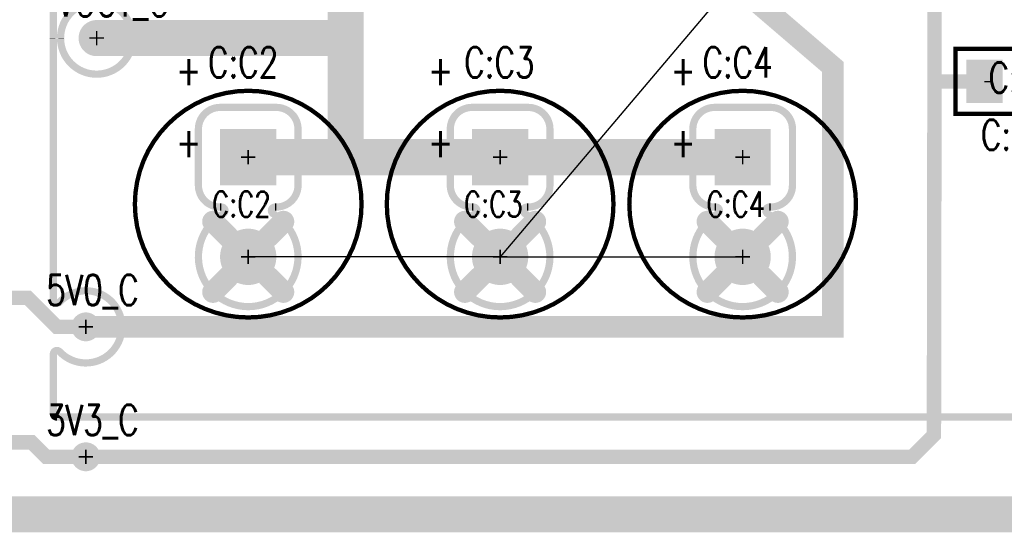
# Model space of a CAD drawing. Extents: x -4.8 to 11.7, y -3.6 to 8.1.
# Tile 23 of 53: x 5.3 to 6.6, y -0.3 to 0.4. Entities that reach past the tile are written whole.
import ezdxf
from ezdxf.enums import TextEntityAlignment as Align

# ---------------------------------------------------------------- set-up
doc = ezdxf.new("R2010")
doc.units = 0
for name, pattern in [('SIG_0', [2, 1, 1]), ('SIG_53', [2, 1, 1]), ('SIG_54', [2, 1, 1]), ('SIG_56', [2, 1, 1])]:
    doc.linetypes.add(name, pattern=pattern)
for name, color, linetype in [('2D_LINE_02', 231, 'CONTINUOUS'), ('2D_LINE_03', 112, 'CONTINUOUS'), ('BOARD_OUTLINE_00', 254, 'CONTINUOUS'), ('DRIL_NPLTE_THRU_01', 16, 'CONTINUOUS'), ('DRIL_NPLTE_THRU_04', 176, 'CONTINUOUS'), ('DRIL_PLTE_THRU_01', 16, 'CONTINUOUS'), ('DRIL_PLTE_THRU_04', 176, 'CONTINUOUS'), ('DRIL_SYMBOL', 254, 'CONTINUOUS'), ('LINK_00', 2, 'CONTINUOUS'), ('PADS_BOT', 5, 'CONTINUOUS'), ('PADS_INNER', 1, 'CONTINUOUS'), ('PADS_TOP', 1, 'CONTINUOUS'), ('PART_NAME_123', 255, 'CONTINUOUS'), ('PART_NAME_129', 2, 'CONTINUOUS'), ('PART_TOP_2DLINE_123', 255, 'CONTINUOUS'), ('PART_TOP_2DLINE_129', 2, 'CONTINUOUS'), ('PART_TOP_TEXT_123', 255, 'CONTINUOUS'), ('PART_TOP_TEXT_129', 2, 'CONTINUOUS'), ('POUR_OUTLINE_04', 5, 'CONTINUOUS'), ('POUR_PADTHERM_04', 5, 'CONTINUOUS'), ('POUR_VOID_04', 5, 'CONTINUOUS'), ('TRACE_01', 1, 'CONTINUOUS')]:
    doc.layers.add(name, color=color, linetype=linetype)
doc.styles.add('W0$0006', font='simplex', dxfattribs={"width": 0.75})
doc.styles.add('W0$001', font='simplex', dxfattribs={"width": 0.75})
doc.styles.add('W0$006', font='simplex', dxfattribs={"width": 0.75})

# ---------------------------------------------------------------- blocks, each defined once
blk = doc.blocks.new('BOARD_1')
at = {"layer": 'BOARD_OUTLINE_00', "const_width": 0.01}
blk.add_lwpolyline([(0.0943, 1.2005), (7.4193, 1.2005), (7.4193, -5.5995), (0.0943, -5.5995)], close=True, dxfattribs=at)
blk = doc.blocks.new('DRAWING_167')
at = {"layer": '2D_LINE_02', "const_width": 0.05}
blk.add_lwpolyline([(0.0943, 1.2005), (7.4193, 1.2005), (7.4193, -5.5995), (0.0943, -5.5995)], close=True, dxfattribs=at)
blk = doc.blocks.new('DRAWING_168')
at = {"layer": '2D_LINE_03', "const_width": 0.05}
blk.add_lwpolyline([(0.0943, 1.2005), (7.4193, 1.2005), (7.4193, -5.5995), (0.0943, -5.5995)], close=True, dxfattribs=at)
blk = doc.blocks.new('POUR_VOID_30')
at = {"layer": 'POUR_VOID_04', "const_width": 0.01}
blk.add_lwpolyline([(-12.3601000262, -19.0147618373, -723.785956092), (-12.3601000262, -19.0150381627, 0.0069094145), (-12.3601023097, -19.0149, 0.0069094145)], format="xyb", close=True, dxfattribs=at)
blk = doc.blocks.new('POUR_VOID_26')
at = {"layer": 'POUR_VOID_04', "const_width": 0.01}
blk.add_lwpolyline([(-12.03109979, -19.1409), (-12.03109979, -19.2189, -0.4142135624), (-12.0611, -19.24890021), (-12.0629508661, -19.24890021, 0.7664027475), (-12.0654609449, -19.2582245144, -3.7147574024), (-12.1347390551, -19.2582245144, 0.7664027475), (-12.1372491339, -19.24890021), (-12.1391, -19.24890021, -0.4142135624), (-12.16910021, -19.2189), (-12.16910021, -19.1409, -0.4142135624), (-12.1391, -19.11089979), (-12.0611, -19.11089979, -0.4142135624)], format="xyb", close=True, dxfattribs=at)
blk = doc.blocks.new('POUR_VOID_25')
at = {"layer": 'POUR_VOID_04', "const_width": 0.01}
blk.add_lwpolyline([(-11.68209979, -19.1409), (-11.68209979, -19.2189, -0.4142135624), (-11.7121, -19.24890021), (-11.7139508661, -19.24890021, 0.7664027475), (-11.7164609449, -19.2582245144, -3.7147574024), (-11.7857390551, -19.2582245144, 0.7664027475), (-11.7882491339, -19.24890021), (-11.7901, -19.24890021, -0.4142135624), (-11.82010021, -19.2189), (-11.82010021, -19.1409, -0.4142135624), (-11.7901, -19.11089979), (-11.7121, -19.11089979, -0.4142135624)], format="xyb", close=True, dxfattribs=at)
blk = doc.blocks.new('POUR_VOID_24')
at = {"layer": 'POUR_VOID_04', "const_width": 0.01}
blk.add_lwpolyline([(-11.34609979, -19.1409), (-11.34609979, -19.2189, -0.4142135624), (-11.3761, -19.24890021), (-11.3779508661, -19.24890021, 0.7664027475), (-11.3804609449, -19.2582245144, -3.7147574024), (-11.4497390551, -19.2582245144, 0.7664027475), (-11.4522491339, -19.24890021), (-11.4541, -19.24890021, -0.4142135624), (-11.48410021, -19.2189), (-11.48410021, -19.1409, -0.4142135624), (-11.4541, -19.11089979), (-11.3761, -19.11089979, -0.4142135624)], format="xyb", close=True, dxfattribs=at)
blk = doc.blocks.new('POUR_OUTLINE_22')
at = {"layer": 'POUR_OUTLINE_04', "const_width": 0.01}
blk.add_lwpolyline([(-12.3701, -18.0905109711), (-12.3701, -18.4034167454, 0.1474788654), (-12.3692666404, -18.4061806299, -0.3015138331), (-12.3692666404, -18.4736193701, 0.1474788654), (-12.3701, -18.4763832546), (-12.3701, -19.0147480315, 0.0075997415), (-12.3700976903, -19.0149, 0.0075997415), (-12.3701, -19.0150519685), (-12.3701, -19.3771505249, 0.6786940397), (-12.3614636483, -19.3805822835, -2.5165967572), (-12.3614636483, -19.4492177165, 0.6786940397), (-12.3701, -19.4526494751), (-12.3701, -19.5349, 0.4142135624), (-12.3651, -19.5399), (-10.8771509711, -19.5399, 0.7602868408), (-10.874574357, -19.5306150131, -1.2808714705), (-10.624390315, -19.2809501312, 0.7611054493), (-10.6151, -19.2783824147), (-10.6151, -18.0649, 0.4142135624)], format="xyb", dxfattribs=at)
for name in ['POUR_VOID_30', 'POUR_VOID_26', 'POUR_VOID_25', 'POUR_VOID_24']:
    blk.add_blockref(name, (0, 0))
blk = doc.blocks.new('POUR_PADTHERM_47')
at = {"layer": 'POUR_PADTHERM_04', "const_width": 0.015}
for points in [[(-11.8051936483, -19.2744129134), (-11.7839804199, -19.2956261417, 1), (-11.7733738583, -19.2850195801), (-11.7945870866, -19.2638063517, 1), (-11.8051936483, -19.2744129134)], [(-11.7076129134, -19.2638063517), (-11.7288261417, -19.2850195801, 1), (-11.7182195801, -19.2956261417), (-11.6970063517, -19.2744129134, 1), (-11.7076129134, -19.2638063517)], [(-11.7945870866, -19.3719936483), (-11.7733738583, -19.3507804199, 1), (-11.7839804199, -19.3401738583), (-11.8051936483, -19.3613870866, 1), (-11.7945870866, -19.3719936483)], [(-11.6970063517, -19.3613870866), (-11.7182195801, -19.3401738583, 1), (-11.7288261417, -19.3507804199), (-11.7076129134, -19.3719936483, 1), (-11.6970063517, -19.3613870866)]]:
    blk.add_lwpolyline(points, format="xyb", dxfattribs=at)
blk = doc.blocks.new('POUR_PADTHERM_48')
at = {"layer": 'POUR_PADTHERM_04', "const_width": 0.015}
for points in [[(-11.4691936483, -19.2744129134), (-11.4479804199, -19.2956261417, 1), (-11.4373738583, -19.2850195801), (-11.4585870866, -19.2638063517, 1), (-11.4691936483, -19.2744129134)], [(-11.3716129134, -19.2638063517), (-11.3928261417, -19.2850195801, 1), (-11.3822195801, -19.2956261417), (-11.3610063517, -19.2744129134, 1), (-11.3716129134, -19.2638063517)], [(-11.4585870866, -19.3719936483), (-11.4373738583, -19.3507804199, 1), (-11.4479804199, -19.3401738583), (-11.4691936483, -19.3613870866, 1), (-11.4585870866, -19.3719936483)], [(-11.3610063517, -19.3613870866), (-11.3822195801, -19.3401738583, 1), (-11.3928261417, -19.3507804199), (-11.3716129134, -19.3719936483, 1), (-11.3610063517, -19.3613870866)]]:
    blk.add_lwpolyline(points, format="xyb", dxfattribs=at)
blk = doc.blocks.new('POUR_PADTHERM_49')
at = {"layer": 'POUR_PADTHERM_04', "const_width": 0.015}
for points in [[(-12.1541936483, -19.2744129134), (-12.1329804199, -19.2956261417, 1), (-12.1223738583, -19.2850195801), (-12.1435870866, -19.2638063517, 1), (-12.1541936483, -19.2744129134)], [(-12.0566129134, -19.2638063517), (-12.0778261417, -19.2850195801, 1), (-12.0672195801, -19.2956261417), (-12.0460063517, -19.2744129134, 1), (-12.0566129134, -19.2638063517)], [(-12.1435870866, -19.3719936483), (-12.1223738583, -19.3507804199, 1), (-12.1329804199, -19.3401738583), (-12.1541936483, -19.3613870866, 1), (-12.1435870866, -19.3719936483)], [(-12.0460063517, -19.3613870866), (-12.0672195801, -19.3401738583, 1), (-12.0778261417, -19.3507804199), (-12.0566129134, -19.3719936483, 1), (-12.0460063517, -19.3613870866)]]:
    blk.add_lwpolyline(points, format="xyb", dxfattribs=at)
blk = doc.blocks.new('POUR_HEADER_0')
for name in ['POUR_OUTLINE_22', 'POUR_PADTHERM_49', 'POUR_PADTHERM_47', 'POUR_PADTHERM_48']:
    blk.add_blockref(name, (13.7801, 18.0599))
blk = doc.blocks.new('DRIL_SYMBOL_0$02')
at = {"layer": 'DRIL_SYMBOL', "const_width": 0.002}
for points in [[(-0.01, 0), (0.01, 0)], [(0, -0.01), (0, 0.01)]]:
    blk.add_lwpolyline(points, dxfattribs=at)
blk = doc.blocks.new('DRIL_HOLE_0$02')
at = {"const_width": 0.01}
blk.add_lwpolyline([(-0.005, 0, 1), (0.005, 0, 1)], format="xyb", close=True, dxfattribs=at)
blk.add_blockref('DRIL_SYMBOL_0$02', (0, 0))
blk = doc.blocks.new('PAD_65')
at = {"const_width": 0.02}
blk.add_lwpolyline([(0, -0.01, 1), (0, 0.01, 1)], format="xyb", close=True, dxfattribs=at)
blk = doc.blocks.new('STK_TOP_52')
at = {"layer": 'DRIL_PLTE_THRU_01'}
blk.add_blockref('DRIL_HOLE_0$02', (0, 0), dxfattribs=at)
at = {"layer": 'DRIL_PLTE_THRU_04'}
blk.add_blockref('DRIL_HOLE_0$02', (0, 0), dxfattribs=at)
at = {"layer": 'PADS_BOT'}
blk.add_blockref('PAD_65', (0, 0), dxfattribs=at)
at = {"layer": 'PADS_INNER'}
blk.add_blockref('PAD_65', (0, 0), dxfattribs=at)
at = {"layer": 'PADS_TOP'}
blk.add_blockref('PAD_65', (0, 0), dxfattribs=at)
blk = doc.blocks.new('SYM_TOP_40')
blk.add_blockref('STK_TOP_52', (0, 0))
blk = doc.blocks.new('PART_TOP_90')
blk.add_blockref('SYM_TOP_40', (0, 0))
at = {"layer": 'PART_NAME_123', "style": 'W0$006', "width": 0.75}
blk.add_text('3V3_C', height=0.042, dxfattribs=at).set_placement((-0.055, 0.03))
blk = doc.blocks.new('PART_TOP_91')
blk.add_blockref('SYM_TOP_40', (0, 0))
at = {"layer": 'PART_NAME_123', "style": 'W0$006', "width": 0.75}
blk.add_text('5V0_C', height=0.042, dxfattribs=at).set_placement((-0.055, 0.03))
blk = doc.blocks.new('PART_TOP_93')
blk.add_blockref('SYM_TOP_40', (0, 0))
at = {"layer": 'PART_NAME_123', "style": 'W0$006', "width": 0.75}
blk.add_text('VOUT_C', height=0.042, dxfattribs=at).set_placement((-0.055, 0.03))
blk = doc.blocks.new('PART_BODY_TOP_209')
at = {"layer": 'PART_TOP_2DLINE_123', "const_width": 0.006}
blk.add_lwpolyline([(0.157, -0.065, 1), (-0.157, -0.065, 1)], format="xyb", close=True, dxfattribs=at)
at = {"layer": 'PART_TOP_2DLINE_129', "const_width": 0.001}
blk.add_lwpolyline([(0.157, -0.065, 1), (-0.157, -0.065, 1)], format="xyb", close=True, dxfattribs=at)
at = {"layer": 'PART_TOP_TEXT_123', "style": 'W0$006', "width": 0.75}
blk.add_text('+', height=0.042, dxfattribs=at).set_placement((-0.1, 0.1))
at = {"layer": 'PART_TOP_TEXT_129', "style": 'W0$0006', "width": 0.75}
blk.add_text('+', height=0.042, dxfattribs=at).set_placement((-0.1, 0))
blk = doc.blocks.new('DRIL_SYMBOL_0$04')
at = {"layer": 'DRIL_SYMBOL', "const_width": 0.002}
for points in [[(-0.01, 0), (0.01, 0)], [(0, -0.01), (0, 0.01)]]:
    blk.add_lwpolyline(points, dxfattribs=at)
blk = doc.blocks.new('DRIL_HOLE_0$04')
at = {"const_width": 0.02}
blk.add_lwpolyline([(-0.01, 0, 1), (0.01, 0, 1)], format="xyb", close=True, dxfattribs=at)
blk.add_blockref('DRIL_SYMBOL_0$04', (0, 0))
blk = doc.blocks.new('PAD_67')
at = {"const_width": 0.039}
blk.add_lwpolyline([(0, -0.0195, 1), (0, 0.0195, 1)], format="xyb", close=True, dxfattribs=at)
blk = doc.blocks.new('PAD_68')
at = {"const_width": 0.078}
blk.add_lwpolyline([(-0.039, 0), (0.039, 0)], dxfattribs=at)
blk = doc.blocks.new('STK_TOP_196')
at = {"layer": 'DRIL_PLTE_THRU_01'}
blk.add_blockref('DRIL_HOLE_0$04', (0, 0), dxfattribs=at)
at = {"layer": 'DRIL_PLTE_THRU_04'}
blk.add_blockref('DRIL_HOLE_0$04', (0, 0), dxfattribs=at)
at = {"layer": 'PADS_BOT'}
blk.add_blockref('PAD_68', (0, 0), dxfattribs=at)
at = {"layer": 'PADS_INNER'}
blk.add_blockref('PAD_67', (0, 0), dxfattribs=at)
at = {"layer": 'PADS_TOP'}
blk.add_blockref('PAD_68', (0, 0), dxfattribs=at)
blk = doc.blocks.new('STK_TOP_55')
at = {"layer": 'DRIL_PLTE_THRU_01'}
blk.add_blockref('DRIL_HOLE_0$04', (0, 0), dxfattribs=at)
at = {"layer": 'DRIL_PLTE_THRU_04'}
blk.add_blockref('DRIL_HOLE_0$04', (0, 0), dxfattribs=at)
at = {"layer": 'PADS_BOT'}
blk.add_blockref('PAD_67', (0, 0), dxfattribs=at)
at = {"layer": 'PADS_INNER'}
blk.add_blockref('PAD_67', (0, 0), dxfattribs=at)
at = {"layer": 'PADS_TOP'}
blk.add_blockref('PAD_67', (0, 0), dxfattribs=at)
blk = doc.blocks.new('SYM_TOP_42')
for name, p in [('PART_BODY_TOP_209', (0, 0)), ('STK_TOP_196', (0, 0)), ('STK_TOP_55', (0, -0.138))]:
    blk.add_blockref(name, p)
blk = doc.blocks.new('PART_TOP_94')
blk.add_blockref('SYM_TOP_42', (0, 0))
at = {"layer": 'PART_NAME_123', "style": 'W0$006', "width": 0.75}
blk.add_text('C:C2', height=0.042, dxfattribs=at).set_placement((-0.0556, 0.1104))
at = {"layer": 'PART_NAME_129', "style": 'W0$001', "width": 0.75}
blk.add_text('C:C2', height=0.035, dxfattribs=at).set_placement((-0.05, -0.0825))
blk = doc.blocks.new('PART_TOP_95')
blk.add_blockref('SYM_TOP_42', (0, 0))
at = {"layer": 'PART_NAME_123', "style": 'W0$006', "width": 0.75}
blk.add_text('C:C3', height=0.042, dxfattribs=at).set_placement((-0.0496, 0.1104))
at = {"layer": 'PART_NAME_129', "style": 'W0$001', "width": 0.75}
blk.add_text('C:C3', height=0.035, dxfattribs=at).set_placement((-0.05, -0.0825))
blk = doc.blocks.new('PART_TOP_96')
blk.add_blockref('SYM_TOP_42', (0, 0))
at = {"layer": 'PART_NAME_123', "style": 'W0$006', "width": 0.75}
blk.add_text('C:C4', height=0.042, dxfattribs=at).set_placement((-0.0556, 0.1104))
at = {"layer": 'PART_NAME_129', "style": 'W0$001', "width": 0.75}
blk.add_text('C:C4', height=0.035, dxfattribs=at).set_placement((-0.05, -0.0825))
blk = doc.blocks.new('SMOOTH_0$006')
at = {"const_width": 0.003}
blk.add_lwpolyline([(-0.0015, 0, 1), (0.0015, 0, 1)], format="xyb", close=True, dxfattribs=at)
blk = doc.blocks.new('SMOOTH_0$001')
at = {"const_width": 0.0005}
blk.add_lwpolyline([(-0.00025, 0, 1), (0.00025, 0, 1)], format="xyb", close=True, dxfattribs=at)
blk = doc.blocks.new('PART_BODY_TOP_187')
at = {"layer": 'PART_TOP_2DLINE_123', "const_width": 0.006}
blk.add_lwpolyline([(0.085, 0.045), (0.085, -0.045), (-0.085, -0.045), (-0.085, 0.045)], close=True, dxfattribs=at)
at = {"layer": 'PART_TOP_2DLINE_129', "const_width": 0.001}
blk.add_lwpolyline([(0.085, 0.045), (0.085, -0.045), (-0.085, -0.045), (-0.085, 0.045)], close=True, dxfattribs=at)
at = {"layer": 'PART_TOP_2DLINE_123'}
for p in [(-0.085, 0.045), (0.085, 0.045), (-0.085, -0.045), (0.085, -0.045)]:
    blk.add_blockref('SMOOTH_0$006', p, dxfattribs=at)
at = {"layer": 'PART_TOP_2DLINE_129'}
for p in [(-0.085, 0.045), (0.085, 0.045), (-0.085, -0.045), (0.085, -0.045)]:
    blk.add_blockref('SMOOTH_0$001', p, dxfattribs=at)
blk = doc.blocks.new('DRIL_HOLE_0')
blk.add_lwpolyline([(0, 0, 1), (0, 0, 1)], format="xyb", close=True)
blk = doc.blocks.new('PAD_0')
blk.add_lwpolyline([(0, 0, 1), (0, 0, 1)], format="xyb", close=True)
blk = doc.blocks.new('PAD_2')
at = {"const_width": 0.05}
blk.add_lwpolyline([(-0.03, 0), (0.03, 0)], dxfattribs=at)
blk = doc.blocks.new('STK_TOP_29')
at = {"layer": 'DRIL_NPLTE_THRU_01'}
blk.add_blockref('DRIL_HOLE_0', (0, 0), dxfattribs=at)
at = {"layer": 'DRIL_NPLTE_THRU_04'}
blk.add_blockref('DRIL_HOLE_0', (0, 0), dxfattribs=at)
at = {"layer": 'PADS_BOT'}
blk.add_blockref('PAD_0', (0, 0), dxfattribs=at)
at = {"layer": 'PADS_INNER'}
blk.add_blockref('PAD_0', (0, 0), dxfattribs=at)
at = {"layer": 'PADS_TOP', "rotation": 90}
blk.add_blockref('PAD_2', (0, 0), dxfattribs=at)
blk = doc.blocks.new('SYM_TOP_20')
for name, p in [('STK_TOP_29', (-0.045, 0)), ('STK_TOP_29', (0.045, 0)), ('PART_BODY_TOP_187', (0, 0))]:
    blk.add_blockref(name, p)
blk = doc.blocks.new('PART_TOP_247')
blk.add_blockref('SYM_TOP_20', (0, 0))
at = {"layer": 'PART_NAME_123', "style": 'W0$006', "width": 0.75}
blk.add_text('C:C7', height=0.042, rotation=180, dxfattribs=at).set_placement((0.0499999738, 0.095))
at = {"layer": 'PART_NAME_129', "style": 'W0$001', "width": 0.75}
blk.add_text('C:C7', height=0.042, rotation=180, dxfattribs=at).set_placement((-0.0094, -0.0054), align=Align.MIDDLE_CENTER)
blk = doc.blocks.new('SMOOTH_0$02')
at = {"const_width": 0.01}
blk.add_lwpolyline([(-0.005, 0, 1), (0.005, 0, 1)], format="xyb", close=True, dxfattribs=at)
blk = doc.blocks.new('SMOOTH_0$03')
at = {"const_width": 0.015}
blk.add_lwpolyline([(-0.0075, 0, 1), (0.0075, 0, 1)], format="xyb", close=True, dxfattribs=at)
blk = doc.blocks.new('SMOOTH_0$05')
at = {"const_width": 0.025}
blk.add_lwpolyline([(-0.0125, 0, 1), (0.0125, 0, 1)], format="xyb", close=True, dxfattribs=at)

msp = doc.modelspace()

# ---------------------------------------------------------------- linework, layer by layer
at = {"layer": 'LINK_00', "linetype": 'SIG_0'}
for p, q in [((6.3931, 0.6041), (5.9296, 0.0566)), ((5.9296, 0.0566), (5.5806, 0.0566)), ((5.9296, 0.0566), (6.2656, 0.0566))]:
    msp.add_line(p, q, dxfattribs=at)
at = {"layer": 'LINK_00', "linetype": 'SIG_53'}
msp.add_line((6.6006, 0.2996), (6.6081, 0.2996), dxfattribs=at)
at = {"layer": 'TRACE_01', "linetype": 'SIG_56', "const_width": 0.05}
for points in [[(5.3706, 0.3596), (5.7156, 0.3596), (5.7156, 0.5096)], [(5.9296, 0.1946), (5.7156, 0.1946), (5.7156, 0.3596), (5.3706, 0.3596)], [(5.5806, 0.1946), (5.7156, 0.1946), (5.7156, 0.3596), (5.3706, 0.3596)], [(5.9296, 0.1946), (6.2656, 0.1946)]]:
    msp.add_lwpolyline(points, dxfattribs=at)
at = {"layer": 'TRACE_01', "linetype": 'SIG_54'}
for points, const_width in [([(5.3556, -0.0404), (6.3906, -0.0404), (6.3906, 0.3196), (6.2506, 0.4396)], 0.03), ([(5.3556, -0.0404), (5.3156, -0.0404), (5.2755, -0.0003), (5.2005, -0.0003)], 0.02)]:
    msp.add_lwpolyline(points, dxfattribs=dict(at, const_width=const_width))
at = {"layer": 'TRACE_01', "linetype": 'SIG_53', "const_width": 0.02}
for points in [[(5.3556, -0.2204), (6.5006, -0.2204), (6.5306, -0.1904), (6.5313344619, 0.2995985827), (6.5316, 0.4406)], [(5.3556, -0.2204), (6.5006, -0.2204), (6.5306, -0.1904), (6.5313344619, 0.2995985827), (6.6081, 0.2996)], [(5.3556, -0.2204), (5.3006, -0.2204), (5.2805, -0.2003), (5.2005, -0.2003)]]:
    msp.add_lwpolyline(points, dxfattribs=at)

# ---------------------------------------------------------------- block references
for name, p in [('DRAWING_167', (-0.3193, 5.2995)), ('DRAWING_168', (-0.3193, 5.2995)), ('BOARD_1', (-0.3193, 5.2995)), ('PART_TOP_93', (5.3706, 0.3596)), ('PART_TOP_94', (5.5806, 0.1946)), ('PART_TOP_95', (5.9296, 0.1946)), ('PART_TOP_96', (6.2656, 0.1946)), ('PART_TOP_91', (5.3556, -0.0404)), ('PART_TOP_90', (5.3556, -0.2204))]:
    msp.add_blockref(name, p)
at = {"linetype": 'SIG_0'}
msp.add_blockref('POUR_HEADER_0', (3.9006, 1.3146), dxfattribs=at)
at = {"rotation": 180}
msp.add_blockref('PART_TOP_247', (6.6456, 0.2996), dxfattribs=at)
at = {"layer": 'TRACE_01'}
for name, p in [('SMOOTH_0$05', (5.3706, 0.3596)), ('SMOOTH_0$05', (5.3706, 0.3596)), ('SMOOTH_0$05', (5.3706, 0.3596)), ('SMOOTH_0$05', (5.7156, 0.3596)), ('SMOOTH_0$05', (5.7156, 0.3596)), ('SMOOTH_0$05', (5.7156, 0.3596)), ('SMOOTH_0$03', (6.3906, 0.3196)), ('SMOOTH_0$02', (6.5313344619, 0.2995985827)), ('SMOOTH_0$02', (6.5313344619, 0.2995985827)), ('SMOOTH_0$02', (6.6081, 0.2996)), ('SMOOTH_0$05', (5.5806, 0.1946)), ('SMOOTH_0$05', (5.7156, 0.1946)), ('SMOOTH_0$05', (5.7156, 0.1946)), ('SMOOTH_0$05', (5.9296, 0.1946)), ('SMOOTH_0$05', (5.9296, 0.1946)), ('SMOOTH_0$05', (6.2656, 0.1946)), ('SMOOTH_0$02', (5.2755, -0.0003)), ('SMOOTH_0$03', (5.3556, -0.0404)), ('SMOOTH_0$03', (6.3906, -0.0404)), ('SMOOTH_0$02', (5.3156, -0.0404)), ('SMOOTH_0$02', (5.3556, -0.0404)), ('SMOOTH_0$02', (5.2805, -0.2003)), ('SMOOTH_0$02', (6.5306, -0.1904)), ('SMOOTH_0$02', (6.5306, -0.1904)), ('SMOOTH_0$02', (5.3006, -0.2204)), ('SMOOTH_0$02', (5.3556, -0.2204)), ('SMOOTH_0$02', (5.3556, -0.2204)), ('SMOOTH_0$02', (5.3556, -0.2204)), ('SMOOTH_0$02', (6.5006, -0.2204)), ('SMOOTH_0$02', (6.5006, -0.2204))]:
    msp.add_blockref(name, p, dxfattribs=at)

doc.saveas('drawing.dxf')
